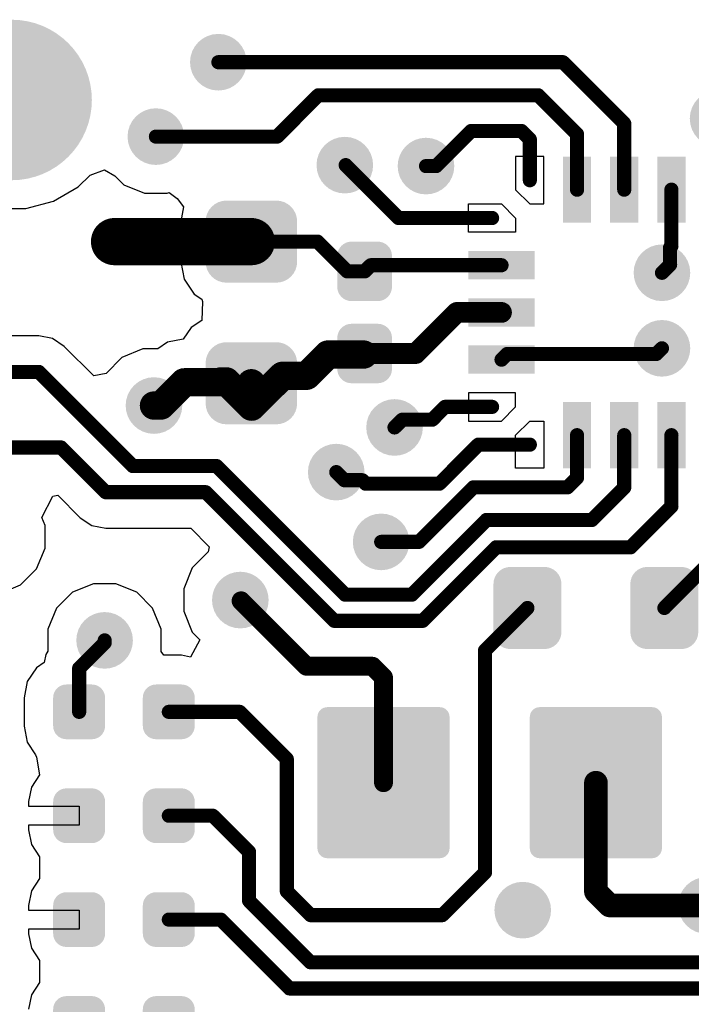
# Model space of a CAD drawing. Header units: inches. Extents: x 0.3 to 40.7, y 0.3 to 25.1.
# Tile 6 of 7: x 24.4 to 31.5, y 14.5 to 25. Entities that reach past the tile are written whole.
import ezdxf

# ---------------------------------------------------------------- set-up
doc = ezdxf.new("R2010")
doc.units = ezdxf.units.IN
for name, color, linetype in [('Pad Holes', 156, 'Continuous'), ('TOP', 1, 'Continuous'), ('Via Holes', 16, 'Continuous')]:
    doc.layers.add(name, color=color, linetype=linetype)

# ---------------------------------------------------------------- blocks, each defined once
blk = doc.blocks.new('CAP_0603_3453')
at = {"layer": 'TOP'}
h = blk.add_hatch(color=1, dxfattribs=at)
edge = h.paths.add_edge_path()
edge.add_arc((-0.537, -0.263), 0.222, 270, 360)
edge.add_line((-0.315, -0.263), (-0.315, 0.263))
edge.add_arc((-0.537, 0.263), 0.222, 0, 90)
edge.add_line((-0.537, 0.485), (-0.963, 0.485))
edge.add_arc((-0.963, 0.263), 0.222, 90, 180)
edge.add_line((-1.185, 0.263), (-1.185, -0.263))
edge.add_arc((-0.963, -0.263), 0.222, 180, 270)
edge.add_line((-0.963, -0.485), (-0.537, -0.485))
h = blk.add_hatch(color=1, dxfattribs=at)
edge = h.paths.add_edge_path()
edge.add_arc((0.537, 0.263), 0.222, 90, 180)
edge.add_line((0.315, 0.263), (0.315, -0.263))
edge.add_arc((0.537, -0.263), 0.222, 180, 270)
edge.add_line((0.537, -0.485), (0.963, -0.485))
edge.add_arc((0.963, -0.263), 0.222, 270, 360)
edge.add_line((1.185, -0.263), (1.185, 0.263))
edge.add_arc((0.963, 0.263), 0.222, 0, 90)
edge.add_line((0.963, 0.485), (0.537, 0.485))
blk = doc.blocks.new('CAP_0402_3454')
at = {"layer": 'TOP'}
h = blk.add_hatch(color=1, dxfattribs=at)
edge = h.paths.add_edge_path()
edge.add_arc((-0.271, -0.139), 0.151, 270, 360)
edge.add_line((-0.12, -0.139), (-0.12, 0.139))
edge.add_arc((-0.271, 0.139), 0.151, 0, 90)
edge.add_line((-0.271, 0.29), (-0.599, 0.29))
edge.add_arc((-0.599, 0.139), 0.151, 90, 180)
edge.add_line((-0.75, 0.139), (-0.75, -0.139))
edge.add_arc((-0.599, -0.139), 0.151, 180, 270)
edge.add_line((-0.599, -0.29), (-0.271, -0.29))
h = blk.add_hatch(color=1, dxfattribs=at)
edge = h.paths.add_edge_path()
edge.add_arc((0.271, 0.139), 0.151, 90, 180)
edge.add_line((0.12, 0.139), (0.12, -0.139))
edge.add_arc((0.271, -0.139), 0.151, 180, 270)
edge.add_line((0.271, -0.29), (0.599, -0.29))
edge.add_arc((0.599, -0.139), 0.151, 270, 360)
edge.add_line((0.75, -0.139), (0.75, 0.139))
edge.add_arc((0.599, 0.139), 0.151, 0, 90)
edge.add_line((0.599, 0.29), (0.271, 0.29))
blk = doc.blocks.new('RES_0402_3455')
at = {"layer": 'TOP'}
h = blk.add_hatch(color=1, dxfattribs=at)
edge = h.paths.add_edge_path()
edge.add_arc((-0.34, -0.15), 0.14, 270, 360)
edge.add_line((-0.2, -0.15), (-0.2, 0.15))
edge.add_arc((-0.34, 0.15), 0.14, 0, 90)
edge.add_line((-0.34, 0.29), (-0.61, 0.29))
edge.add_arc((-0.61, 0.15), 0.14, 90, 180)
edge.add_line((-0.75, 0.15), (-0.75, -0.15))
edge.add_arc((-0.61, -0.15), 0.14, 180, 270)
edge.add_line((-0.61, -0.29), (-0.34, -0.29))
h = blk.add_hatch(color=1, dxfattribs=at)
edge = h.paths.add_edge_path()
edge.add_arc((0.34, 0.15), 0.14, 90, 180)
edge.add_line((0.2, 0.15), (0.2, -0.15))
edge.add_arc((0.34, -0.15), 0.14, 180, 270)
edge.add_line((0.34, -0.29), (0.61, -0.29))
edge.add_arc((0.61, -0.15), 0.14, 270, 360)
edge.add_line((0.75, -0.15), (0.75, 0.15))
edge.add_arc((0.61, 0.15), 0.14, 0, 90)
edge.add_line((0.61, 0.29), (0.34, 0.29))
blk = doc.blocks.new('RES_0402_3457')
at = {"layer": 'TOP'}
h = blk.add_hatch(color=1, dxfattribs=at)
edge = h.paths.add_edge_path()
edge.add_arc((-0.34, -0.15), 0.14, 270, 360)
edge.add_line((-0.2, -0.15), (-0.2, 0.15))
edge.add_arc((-0.34, 0.15), 0.14, 0, 90)
edge.add_line((-0.34, 0.29), (-0.61, 0.29))
edge.add_arc((-0.61, 0.15), 0.14, 90, 180)
edge.add_line((-0.75, 0.15), (-0.75, -0.15))
edge.add_arc((-0.61, -0.15), 0.14, 180, 270)
edge.add_line((-0.61, -0.29), (-0.34, -0.29))
h = blk.add_hatch(color=1, dxfattribs=at)
edge = h.paths.add_edge_path()
edge.add_arc((0.34, 0.15), 0.14, 90, 180)
edge.add_line((0.2, 0.15), (0.2, -0.15))
edge.add_arc((0.34, -0.15), 0.14, 180, 270)
edge.add_line((0.34, -0.29), (0.61, -0.29))
edge.add_arc((0.61, -0.15), 0.14, 270, 360)
edge.add_line((0.75, -0.15), (0.75, 0.15))
edge.add_arc((0.61, 0.15), 0.14, 0, 90)
edge.add_line((0.61, 0.29), (0.34, 0.29))
blk = doc.blocks.new('RES_0402_3459')
at = {"layer": 'TOP'}
h = blk.add_hatch(color=1, dxfattribs=at)
edge = h.paths.add_edge_path()
edge.add_arc((-0.34, -0.15), 0.14, 270, 360)
edge.add_line((-0.2, -0.15), (-0.2, 0.15))
edge.add_arc((-0.34, 0.15), 0.14, 0, 90)
edge.add_line((-0.34, 0.29), (-0.61, 0.29))
edge.add_arc((-0.61, 0.15), 0.14, 90, 180)
edge.add_line((-0.75, 0.15), (-0.75, -0.15))
edge.add_arc((-0.61, -0.15), 0.14, 180, 270)
edge.add_line((-0.61, -0.29), (-0.34, -0.29))
h = blk.add_hatch(color=1, dxfattribs=at)
edge = h.paths.add_edge_path()
edge.add_arc((0.34, 0.15), 0.14, 90, 180)
edge.add_line((0.2, 0.15), (0.2, -0.15))
edge.add_arc((0.34, -0.15), 0.14, 180, 270)
edge.add_line((0.34, -0.29), (0.61, -0.29))
edge.add_arc((0.61, -0.15), 0.14, 270, 360)
edge.add_line((0.75, -0.15), (0.75, 0.15))
edge.add_arc((0.61, 0.15), 0.14, 0, 90)
edge.add_line((0.61, 0.29), (0.34, 0.29))
blk = doc.blocks.new('UFQFPN20_3461')
at = {"layer": 'TOP'}
for points in [[(-0.65, 1.65), (-0.35, 1.65), (-0.35, 0.95), (-0.65, 0.95)], [(-0.15, 1.65), (0.15, 1.65), (0.15, 0.95), (-0.15, 0.95)], [(0.35, 1.65), (0.65, 1.65), (0.65, 0.95), (0.35, 0.95)], [(-1.65, 0.35), (-1.65, 0.65), (-0.95, 0.65), (-0.95, 0.35)], [(0.95, 0.35), (0.95, 0.65), (1.65, 0.65), (1.65, 0.35)], [(-1.65, -0.15), (-1.65, 0.15), (-0.95, 0.15), (-0.95, -0.15)], [(0.95, -0.15), (0.95, 0.15), (1.65, 0.15), (1.65, -0.15)], [(-1.65, -0.65), (-1.65, -0.35), (-0.95, -0.35), (-0.95, -0.65)], [(0.95, -0.65), (0.95, -0.35), (1.65, -0.35), (1.65, -0.65)], [(-0.65, -0.95), (-0.35, -0.95), (-0.35, -1.65), (-0.65, -1.65)], [(-0.15, -0.95), (0.15, -0.95), (0.15, -1.65), (-0.15, -1.65)], [(0.35, -0.95), (0.65, -0.95), (0.65, -1.65), (0.35, -1.65)]]:
    blk.add_hatch(color=1, dxfattribs=at).paths.add_polyline_path(points)
for p, q in [((-1.15, 1.65), (-1.15, 1.3)), ((-0.85, 1.65), (-1.15, 1.65)), ((-0.85, 1.15), (-0.85, 1.65)), ((0.85, 1.15), (0.85, 1.65)), ((0.85, 1.65), (1.15, 1.65)), ((1.15, 1.65), (1.15, 1.3)), ((-1.15, 1.3), (-1, 1.15)), ((1.15, 1.3), (1, 1.15)), ((-1.65, 0.85), (-1.65, 1.15)), ((-1.65, 1.15), (-1.3, 1.15)), ((-1.3, 1.15), (-1.15, 1)), ((-1, 1.15), (-0.85, 1.15)), ((1, 1.15), (0.85, 1.15)), ((1.15, 1), (1.3, 1.15)), ((1.3, 1.15), (1.65, 1.15)), ((1.65, 1.15), (1.65, 0.85)), ((-1.15, 1), (-1.15, 0.85)), ((1.15, 0.85), (1.15, 1)), ((-1.15, 0.85), (-1.65, 0.85)), ((1.65, 0.85), (1.15, 0.85)), ((-1.15, -0.85), (-1.65, -0.85)), ((-1.65, -0.85), (-1.65, -1.15)), ((-1.15, -1), (-1.15, -0.85)), ((1.15, -0.85), (1.65, -0.85)), ((1.15, -1), (1.15, -0.85)), ((1.65, -0.85), (1.65, -1.15)), ((-1.3, -1.15), (-1.15, -1)), ((1.3, -1.15), (1.15, -1)), ((-1.65, -1.15), (-1.3, -1.15)), ((-1.15, -1.3), (-1, -1.15)), ((-1, -1.15), (-0.85, -1.15)), ((-0.85, -1.15), (-0.85, -1.65)), ((0.85, -1.65), (0.85, -1.15)), ((0.85, -1.15), (1, -1.15)), ((1, -1.15), (1.15, -1.3)), ((1.65, -1.15), (1.3, -1.15)), ((-1.15, -1.65), (-1.15, -1.3)), ((1.15, -1.3), (1.15, -1.65)), ((-0.85, -1.65), (-1.15, -1.65)), ((1.15, -1.65), (0.85, -1.65))]:
    blk.add_line(p, q, dxfattribs=at)
blk = doc.blocks.new('LEDC1608X80N_AK_3469')
at = {"layer": 'TOP'}
h = blk.add_hatch(color=1, dxfattribs=at)
edge = h.paths.add_edge_path()
edge.add_arc((-0.545, -0.255), 0.18, 270, 360)
edge.add_line((-0.365, -0.255), (-0.365, 0.255))
edge.add_arc((-0.545, 0.255), 0.18, 0, 90)
edge.add_line((-0.545, 0.435), (-0.905, 0.435))
edge.add_arc((-0.905, 0.255), 0.18, 90, 180)
edge.add_line((-1.085, 0.255), (-1.085, -0.255))
edge.add_arc((-0.905, -0.255), 0.18, 180, 270)
edge.add_line((-0.905, -0.435), (-0.545, -0.435))
h = blk.add_hatch(color=1, dxfattribs=at)
edge = h.paths.add_edge_path()
edge.add_arc((0.545, 0.255), 0.18, 90, 180)
edge.add_line((0.365, 0.255), (0.365, -0.255))
edge.add_arc((0.545, -0.255), 0.18, 180, 270)
edge.add_line((0.545, -0.435), (0.905, -0.435))
edge.add_arc((0.905, -0.255), 0.18, 270, 360)
edge.add_line((1.085, -0.255), (1.085, 0.255))
edge.add_arc((0.905, 0.255), 0.18, 0, 90)
edge.add_line((0.905, 0.435), (0.545, 0.435))
blk = doc.blocks.new('TS42_3470')
at = {"layer": 'TOP'}
h = blk.add_hatch(color=1, dxfattribs=at)
edge = h.paths.add_edge_path()
edge.add_arc((-3.505, 1.655), 0.105, 270, 360)
edge.add_line((-3.4, 1.655), (-3.4, 2.845))
edge.add_arc((-3.505, 2.845), 0.105, 0, 90)
edge.add_line((-3.505, 2.95), (-4.895, 2.95))
edge.add_arc((-4.895, 2.845), 0.105, 90, 180)
edge.add_line((-5, 2.845), (-5, 1.655))
edge.add_arc((-4.895, 1.655), 0.105, 180, 270)
edge.add_line((-4.895, 1.55), (-3.505, 1.55))
h = blk.add_hatch(color=1, dxfattribs=at)
edge = h.paths.add_edge_path()
edge.add_arc((4.895, 1.655), 0.105, 270, 360)
edge.add_line((5, 1.655), (5, 2.845))
edge.add_arc((4.895, 2.845), 0.105, 0, 90)
edge.add_line((4.895, 2.95), (3.505, 2.95))
edge.add_arc((3.505, 2.845), 0.105, 90, 180)
edge.add_line((3.4, 2.845), (3.4, 1.655))
edge.add_arc((3.505, 1.655), 0.105, 180, 270)
edge.add_line((3.505, 1.55), (4.895, 1.55))
h = blk.add_hatch(color=1, dxfattribs=at)
edge = h.paths.add_edge_path()
edge.add_arc((4.895, -0.595), 0.105, 270, 360)
edge.add_line((5, -0.595), (5, 0.595))
edge.add_arc((4.895, 0.595), 0.105, 0, 90)
edge.add_line((4.895, 0.7), (3.505, 0.7))
edge.add_arc((3.505, 0.595), 0.105, 90, 180)
edge.add_line((3.4, 0.595), (3.4, -0.595))
edge.add_arc((3.505, -0.595), 0.105, 180, 270)
edge.add_line((3.505, -0.7), (4.895, -0.7))
h = blk.add_hatch(color=1, dxfattribs=at)
edge = h.paths.add_edge_path()
edge.add_arc((-3.505, -2.845), 0.105, 270, 360)
edge.add_line((-3.4, -2.845), (-3.4, -1.655))
edge.add_arc((-3.505, -1.655), 0.105, 0, 90)
edge.add_line((-3.505, -1.55), (-4.895, -1.55))
edge.add_arc((-4.895, -1.655), 0.105, 90, 180)
edge.add_line((-5, -1.655), (-5, -2.845))
edge.add_arc((-4.895, -2.845), 0.105, 180, 270)
edge.add_line((-4.895, -2.95), (-3.505, -2.95))
h = blk.add_hatch(color=1, dxfattribs=at)
edge = h.paths.add_edge_path()
edge.add_arc((4.895, -2.845), 0.105, 270, 360)
edge.add_line((5, -2.845), (5, -1.655))
edge.add_arc((4.895, -1.655), 0.105, 0, 90)
edge.add_line((4.895, -1.55), (3.505, -1.55))
edge.add_arc((3.505, -1.655), 0.105, 90, 180)
edge.add_line((3.4, -1.655), (3.4, -2.845))
edge.add_arc((3.505, -2.845), 0.105, 180, 270)
edge.add_line((3.505, -2.95), (4.895, -2.95))
blk = doc.blocks.new('PIN_HEADER_2_54___VERT__1_4POS_F_________1_3471')
at = {"layer": 'Pad Holes'}
h = blk.add_hatch(color=7, dxfattribs=at)
edge = h.paths.add_edge_path()
edge.add_arc((-3.81, 0), 0.5, 0, 360)
h = blk.add_hatch(color=7, dxfattribs=at)
edge = h.paths.add_edge_path()
edge.add_arc((-1.27, 0), 0.5, 0, 360)
h = blk.add_hatch(color=7, dxfattribs=at)
edge = h.paths.add_edge_path()
edge.add_arc((1.27, 0), 0.5, 0, 360)
h = blk.add_hatch(color=7, dxfattribs=at)
edge = h.paths.add_edge_path()
edge.add_arc((3.81, 0), 0.5, 0, 360)
at = {"layer": 'TOP'}
h = blk.add_hatch(color=1, dxfattribs=at)
edge = h.paths.add_edge_path()
edge.add_arc((-3.81, 0), 0.85, 0, 360)
h = blk.add_hatch(color=1, dxfattribs=at)
edge = h.paths.add_edge_path()
edge.add_arc((-1.27, 0), 0.85, 0, 360)
h = blk.add_hatch(color=1, dxfattribs=at)
edge = h.paths.add_edge_path()
edge.add_arc((1.27, 0), 0.85, 0, 360)
h = blk.add_hatch(color=1, dxfattribs=at)
edge = h.paths.add_edge_path()
edge.add_arc((3.81, 0), 0.85, 0, 360)
blk = doc.blocks.new('RES_0402_3479')
at = {"layer": 'TOP'}
h = blk.add_hatch(color=1, dxfattribs=at)
edge = h.paths.add_edge_path()
edge.add_arc((-0.34, -0.15), 0.14, 270, 360)
edge.add_line((-0.2, -0.15), (-0.2, 0.15))
edge.add_arc((-0.34, 0.15), 0.14, 0, 90)
edge.add_line((-0.34, 0.29), (-0.61, 0.29))
edge.add_arc((-0.61, 0.15), 0.14, 90, 180)
edge.add_line((-0.75, 0.15), (-0.75, -0.15))
edge.add_arc((-0.61, -0.15), 0.14, 180, 270)
edge.add_line((-0.61, -0.29), (-0.34, -0.29))
h = blk.add_hatch(color=1, dxfattribs=at)
edge = h.paths.add_edge_path()
edge.add_arc((0.34, 0.15), 0.14, 90, 180)
edge.add_line((0.2, 0.15), (0.2, -0.15))
edge.add_arc((0.34, -0.15), 0.14, 180, 270)
edge.add_line((0.34, -0.29), (0.61, -0.29))
edge.add_arc((0.61, -0.15), 0.14, 270, 360)
edge.add_line((0.75, -0.15), (0.75, 0.15))
edge.add_arc((0.61, 0.15), 0.14, 0, 90)
edge.add_line((0.61, 0.29), (0.34, 0.29))

msp = doc.modelspace()

# ---------------------------------------------------------------- hatches: boundary and pattern name
at = {"layer": 'TOP'}
h = msp.add_hatch(color=1, dxfattribs=at)
edge = h.paths.add_edge_path()
edge.add_arc((26.5, 24.51), 0.3, 0, 360)
h = msp.add_hatch(color=1, dxfattribs=at)
edge = h.paths.add_edge_path()
edge.add_arc((31.795, 23.913), 0.3, 0, 360)
h = msp.add_hatch(color=1, dxfattribs=at)
edge = h.paths.add_edge_path()
edge.add_arc((25.838, 23.722), 0.3, 0, 360)
h = msp.add_hatch(color=1, dxfattribs=at)
edge = h.paths.add_edge_path()
edge.add_arc((27.84, 23.42), 0.3, 0, 360)
h = msp.add_hatch(color=1, dxfattribs=at)
edge = h.paths.add_edge_path()
edge.add_arc((28.7, 23.41), 0.3, 0, 360)
h = msp.add_hatch(color=1, dxfattribs=at)
edge = h.paths.add_edge_path()
edge.add_arc((31.2, 22.28), 0.3, 0, 360)
h = msp.add_hatch(color=1, dxfattribs=at)
edge = h.paths.add_edge_path()
edge.add_arc((31.2, 21.48), 0.3, 0, 360)
h = msp.add_hatch(color=1, dxfattribs=at)
edge = h.paths.add_edge_path()
edge.add_arc((25.818, 20.874), 0.3, 0, 360)
h = msp.add_hatch(color=1, dxfattribs=at)
edge = h.paths.add_edge_path()
edge.add_arc((28.367, 20.642), 0.3, 0, 360)
h = msp.add_hatch(color=1, dxfattribs=at)
edge = h.paths.add_edge_path()
edge.add_arc((27.749, 20.169), 0.3, 0, 360)
h = msp.add_hatch(color=1, dxfattribs=at)
edge = h.paths.add_edge_path()
edge.add_arc((28.225, 19.43), 0.3, 0, 360)
h = msp.add_hatch(color=1, dxfattribs=at)
edge = h.paths.add_edge_path()
edge.add_arc((26.733, 18.814), 0.3, 0, 360)
h = msp.add_hatch(color=1, dxfattribs=at)
edge = h.paths.add_edge_path()
edge.add_arc((25.295, 18.387), 0.3, 0, 360)
h = msp.add_hatch(color=1, dxfattribs=at)
edge = h.paths.add_edge_path()
edge.add_arc((31.672, 15.58), 0.3, 0, 360)
h = msp.add_hatch(color=1, dxfattribs=at)
edge = h.paths.add_edge_path()
edge.add_arc((29.725, 15.53), 0.3, 0, 360)
at = {"layer": 'Via Holes'}
h = msp.add_hatch(color=7, dxfattribs=at)
edge = h.paths.add_edge_path()
edge.add_arc((26.5, 24.51), 0.15, 0, 360)
h = msp.add_hatch(color=7, dxfattribs=at)
edge = h.paths.add_edge_path()
edge.add_arc((25.838, 23.722), 0.15, 0, 360)
h = msp.add_hatch(color=7, dxfattribs=at)
edge = h.paths.add_edge_path()
edge.add_arc((27.84, 23.42), 0.15, 0, 360)
h = msp.add_hatch(color=7, dxfattribs=at)
edge = h.paths.add_edge_path()
edge.add_arc((28.7, 23.41), 0.15, 0, 360)
h = msp.add_hatch(color=7, dxfattribs=at)
edge = h.paths.add_edge_path()
edge.add_arc((31.2, 22.28), 0.15, 0, 360)
h = msp.add_hatch(color=7, dxfattribs=at)
edge = h.paths.add_edge_path()
edge.add_arc((31.2, 21.48), 0.15, 0, 360)
h = msp.add_hatch(color=7, dxfattribs=at)
edge = h.paths.add_edge_path()
edge.add_arc((25.818, 20.874), 0.15, 0, 360)
h = msp.add_hatch(color=7, dxfattribs=at)
edge = h.paths.add_edge_path()
edge.add_arc((28.367, 20.642), 0.15, 0, 360)
h = msp.add_hatch(color=7, dxfattribs=at)
edge = h.paths.add_edge_path()
edge.add_arc((27.749, 20.169), 0.15, 0, 360)
h = msp.add_hatch(color=7, dxfattribs=at)
edge = h.paths.add_edge_path()
edge.add_arc((28.225, 19.43), 0.15, 0, 360)
h = msp.add_hatch(color=7, dxfattribs=at)
edge = h.paths.add_edge_path()
edge.add_arc((26.733, 18.814), 0.15, 0, 360)
h = msp.add_hatch(color=7, dxfattribs=at)
edge = h.paths.add_edge_path()
edge.add_arc((25.295, 18.387), 0.15, 0, 360)
h = msp.add_hatch(color=7, dxfattribs=at)
edge = h.paths.add_edge_path()
edge.add_arc((29.725, 15.53), 0.15, 0, 360)

# ---------------------------------------------------------------- linework, layer by layer
at = {"layer": 'TOP'}
for p, q in [((25.141, 23.315), (25.293, 23.369)), ((25.293, 23.369), (25.405, 23.306)), ((25.016, 23.19), (25.141, 23.315)), ((25.405, 23.306), (25.498, 23.213)), ((24.754, 23.038), (25.016, 23.19)), ((25.498, 23.213), (25.719, 23.122)), ((25.719, 23.122), (25.957, 23.122)), ((25.957, 23.122), (25.98, 23.131)), ((25.98, 23.131), (26.063, 23.067)), ((26.063, 23.067), (26.132, 22.978)), ((24.159, 22.96), (24.461, 22.96)), ((24.461, 22.96), (24.754, 23.038)), ((26.132, 22.978), (26.102, 22.823)), ((26.102, 22.823), (26.102, 22.71)), ((26.102, 22.71), (26.85, 22.71)), ((26.85, 22.71), (26.85, 22.51)), ((26.85, 22.51), (26.102, 22.51)), ((26.102, 22.51), (26.102, 22.397)), ((26.102, 22.397), (26.139, 22.211)), ((26.139, 22.211), (26.244, 22.054)), ((26.244, 22.054), (26.326, 21.999)), ((26.333, 21.975), (26.325, 21.775)), ((26.326, 21.999), (26.333, 21.975)), ((26.211, 21.699), (26.129, 21.577)), ((26.325, 21.775), (26.211, 21.699)), ((24.597, 21.612), (23.491, 21.612)), ((24.744, 21.583), (24.597, 21.612)), ((24.868, 21.5), (24.744, 21.583)), ((25.18, 21.188), (24.868, 21.5)), ((25.962, 21.544), (25.858, 21.474)), ((26.129, 21.577), (25.962, 21.544)), ((25.479, 21.383), (25.31, 21.214)), ((25.699, 21.474), (25.479, 21.383)), ((25.858, 21.474), (25.699, 21.474)), ((25.31, 21.214), (25.18, 21.188)), ((24.746, 19.914), (24.799, 19.924)), ((24.799, 19.924), (25.037, 19.686)), ((24.631, 19.687), (24.746, 19.914)), ((24.666, 19.603), (24.631, 19.687)), ((25.037, 19.686), (25.161, 19.603)), ((24.666, 19.365), (24.666, 19.603)), ((25.161, 19.603), (25.307, 19.574)), ((25.307, 19.574), (26.208, 19.574)), ((26.208, 19.574), (26.404, 19.378)), ((24.574, 19.144), (24.666, 19.365)), ((26.393, 19.323), (26.224, 19.154)), ((26.404, 19.378), (26.393, 19.323)), ((24.405, 18.975), (24.574, 19.144)), ((26.224, 19.154), (26.133, 18.933)), ((25.176, 18.987), (24.955, 18.896)), ((25.415, 18.987), (25.176, 18.987)), ((25.635, 18.896), (25.415, 18.987)), ((24.185, 18.884), (24.405, 18.975)), ((24.955, 18.896), (24.787, 18.727)), ((25.804, 18.727), (25.635, 18.896)), ((26.133, 18.933), (26.133, 18.695)), ((24.787, 18.727), (24.695, 18.506)), ((25.895, 18.506), (25.804, 18.727)), ((26.133, 18.695), (26.224, 18.474)), ((24.695, 18.506), (24.695, 18.273)), ((25.895, 18.268), (25.895, 18.506)), ((26.224, 18.474), (26.304, 18.394)), ((26.304, 18.394), (26.206, 18.21)), ((24.695, 18.273), (24.672, 18.238)), ((25.921, 18.229), (25.895, 18.268)), ((24.655, 18.152), (24.573, 18.097)), ((24.672, 18.238), (24.655, 18.152)), ((26.11, 18.229), (25.921, 18.229)), ((26.206, 18.21), (26.11, 18.229)), ((24.573, 18.097), (24.476, 17.952)), ((24.476, 17.952), (24.441, 17.78)), ((24.441, 17.78), (24.441, 17.48)), ((24.441, 17.48), (24.476, 17.308)), ((24.476, 17.308), (24.564, 17.176)), ((24.564, 17.176), (24.575, 17.149)), ((24.575, 17.149), (24.606, 16.964)), ((24.606, 16.964), (24.519, 16.834)), ((24.519, 16.834), (24.488, 16.68)), ((24.488, 16.68), (24.488, 16.63)), ((24.488, 16.63), (25.025, 16.63)), ((25.025, 16.63), (25.025, 16.43)), ((25.025, 16.43), (24.488, 16.43)), ((24.488, 16.43), (24.488, 16.38)), ((24.488, 16.38), (24.519, 16.226)), ((24.519, 16.226), (24.606, 16.096)), ((24.606, 16.096), (24.606, 15.864)), ((24.606, 15.864), (24.519, 15.734)), ((24.519, 15.734), (24.488, 15.58)), ((24.488, 15.58), (24.488, 15.53)), ((24.488, 15.53), (25.025, 15.53)), ((25.025, 15.53), (25.025, 15.33)), ((25.025, 15.33), (24.488, 15.33)), ((24.488, 15.33), (24.488, 15.28)), ((24.488, 15.28), (24.519, 15.126)), ((24.519, 15.126), (24.606, 14.996)), ((24.606, 14.996), (24.606, 14.764)), ((24.606, 14.764), (24.519, 14.634)), ((24.519, 14.634), (24.488, 14.48))]:
    msp.add_line(p, q, dxfattribs=at)
for points, const_width in [([(26.5, 24.51), (30.151, 24.51)], 0.15), ([(30.151, 24.51), (30.8, 23.861)], 0.15), ([(27.122, 23.722), (27.56, 24.16)], 0.15), ([(27.56, 24.16), (29.888, 24.16)], 0.15), ([(29.888, 24.16), (30.3, 23.748)], 0.15), ([(30.8, 23.16), (30.8, 23.861)], 0.15), ([(25.838, 23.722), (27.122, 23.722)], 0.15), ([(28.808, 23.41), (29.178, 23.781)], 0.15), ([(29.178, 23.781), (29.712, 23.781)], 0.15), ([(29.712, 23.781), (29.8, 23.693)], 0.15), ([(30.3, 23.16), (30.3, 23.748)], 0.15), ([(29.8, 23.26), (29.8, 23.693)], 0.15), ([(27.85, 23.42), (28.41, 22.86)], 0.15), ([(28.7, 23.41), (28.808, 23.41)], 0.15), ([(31.3, 22.562), (31.3, 23.16)], 0.15), ([(25.4, 22.61), (26.85, 22.61)], 0.5), ([(28.41, 22.86), (29.4, 22.86)], 0.15), ([(26.85, 22.61), (27.55, 22.61)], 0.15), ([(27.55, 22.61), (27.865, 22.295)], 0.15), ([(31.286, 22.548), (31.3, 22.562)], 0.15), ([(31.286, 22.366), (31.286, 22.548)], 0.15), ([(28.05, 22.295), (28.115, 22.36)], 0.15), ([(28.115, 22.36), (29.5, 22.36)], 0.15), ([(31.2, 22.28), (31.286, 22.366)], 0.15), ([(27.865, 22.295), (28.05, 22.295)], 0.15), ([(28.592, 21.425), (29.027, 21.86)], 0.22), ([(29.027, 21.86), (29.5, 21.86)], 0.22), ([(27.435, 21.189), (27.66, 21.414)], 0.3), ([(27.66, 21.414), (28.039, 21.414)], 0.3), ([(28.05, 21.425), (28.592, 21.425)], 0.22), ([(29.5, 21.36), (29.56, 21.42)], 0.15), ([(29.56, 21.42), (31.14, 21.42)], 0.15), ([(31.14, 21.42), (31.2, 21.48)], 0.15), ([(23.025, 21.23), (24.597, 21.23)], 0.15), ([(24.597, 21.23), (25.594, 20.233)], 0.15), ([(26.521, 21.12), (26.531, 21.13)], 0.3), ([(26.531, 21.13), (26.584, 21.13)], 0.3), ([(26.584, 21.13), (26.852, 20.862)], 0.3), ([(26.852, 20.862), (27.128, 21.137)], 0.3), ([(27.128, 21.137), (27.18, 21.189)], 0.3), ([(27.18, 21.189), (27.435, 21.189)], 0.3), ([(25.892, 20.874), (26.138, 21.12)], 0.3), ([(26.138, 21.12), (26.521, 21.12)], 0.3), ([(26.85, 21.11), (26.852, 21.108)], 0.3), ([(26.852, 20.862), (26.852, 21.108)], 0.3), ([(25.818, 20.874), (25.892, 20.874)], 0.3), ([(28.767, 20.724), (28.902, 20.86)], 0.15), ([(28.902, 20.86), (29.4, 20.86)], 0.15), ([(28.367, 20.642), (28.449, 20.724)], 0.15), ([(28.449, 20.724), (28.767, 20.724)], 0.15), ([(30.3, 20.11), (30.3, 20.56)], 0.15), ([(30.8, 20.005), (30.8, 20.56)], 0.15), ([(31.3, 19.805), (31.3, 20.56)], 0.15), ([(23.025, 20.43), (24.833, 20.43)], 0.15), ([(24.833, 20.43), (25.307, 19.956)], 0.15), ([(28.841, 20.046), (29.255, 20.46)], 0.15), ([(29.255, 20.46), (29.8, 20.46)], 0.15), ([(25.594, 20.233), (26.481, 20.233)], 0.15), ([(26.481, 20.233), (27.843, 18.871)], 0.15), ([(27.749, 20.169), (27.835, 20.083)], 0.15), ([(27.835, 20.083), (28.025, 20.083)], 0.15), ([(28.025, 20.083), (28.062, 20.046)], 0.15), ([(30.198, 20.008), (30.3, 20.11)], 0.15), ([(25.307, 19.956), (26.367, 19.956)], 0.15), ([(26.367, 19.956), (27.728, 18.594)], 0.15), ([(28.062, 20.046), (28.841, 20.046)], 0.15), ([(28.625, 19.43), (29.203, 20.008)], 0.15), ([(29.203, 20.008), (30.198, 20.008)], 0.15), ([(30.457, 19.662), (30.8, 20.005)], 0.15), ([(30.868, 19.373), (31.3, 19.805)], 0.15), ([(28.936, 19.258), (29.34, 19.662)], 0.15), ([(29.34, 19.662), (30.457, 19.662)], 0.15), ([(28.225, 19.43), (28.625, 19.43)], 0.15), ([(29.213, 19.143), (29.443, 19.373)], 0.15), ([(29.443, 19.373), (30.868, 19.373)], 0.15), ([(28.551, 18.871), (28.936, 19.257)], 0.15), ([(28.936, 19.257), (28.936, 19.258)], 0.15), ([(31.225, 18.73), (31.8, 19.305)], 0.15), ([(28.665, 18.594), (29.213, 19.142)], 0.15), ([(29.213, 19.142), (29.213, 19.143)], 0.15), ([(26.741, 18.806), (27.434, 18.113)], 0.2), ([(27.843, 18.871), (28.551, 18.871)], 0.15), ([(29.325, 18.28), (29.775, 18.73)], 0.15), ([(27.728, 18.594), (28.665, 18.594)], 0.15), ([(25.295, 18.362), (25.295, 18.387)], 0.15), ([(25.025, 18.092), (25.295, 18.362)], 0.15), ([(29.325, 15.93), (29.325, 18.28)], 0.15), ([(25.025, 17.63), (25.025, 18.092)], 0.15), ([(27.434, 18.113), (28.133, 18.113)], 0.2), ([(28.133, 18.113), (28.25, 17.995)], 0.2), ([(28.25, 16.88), (28.25, 17.995)], 0.2), ([(25.975, 17.63), (26.725, 17.63)], 0.15), ([(26.725, 17.63), (27.225, 17.13)], 0.15), ([(27.225, 15.73), (27.225, 17.13)], 0.15), ([(30.5, 15.726), (30.5, 16.88)], 0.25), ([(25.975, 16.53), (26.441, 16.53)], 0.15), ([(26.441, 16.53), (26.825, 16.146)], 0.15), ([(26.825, 15.63), (26.825, 16.146)], 0.15), ([(28.872, 15.477), (29.325, 15.93)], 0.15), ([(30.5, 15.726), (30.646, 15.58)], 0.25), ([(27.225, 15.73), (27.478, 15.477)], 0.15), ([(26.825, 15.63), (27.477, 14.978)], 0.15), ([(30.646, 15.58), (31.672, 15.58)], 0.25), ([(27.478, 15.477), (28.872, 15.477)], 0.15), ([(25.975, 15.43), (26.525, 15.43)], 0.15), ([(26.525, 15.43), (27.254, 14.701)], 0.15), ([(27.477, 14.978), (31.78, 14.978)], 0.15), ([(27.254, 14.701), (32.36, 14.701)], 0.15)]:
    msp.add_lwpolyline(points, dxfattribs=dict(at, const_width=const_width))
for points, const_width in [([(26.463, 24.51, 1), (26.538, 24.51, 1)], 0.075), ([(30.113, 24.51, 1), (30.188, 24.51, 1)], 0.075), ([(30.113, 24.51, 1), (30.188, 24.51, 1)], 0.075), ([(27.523, 24.16, 1), (27.598, 24.16, 1)], 0.075), ([(27.523, 24.16, 1), (27.598, 24.16, 1)], 0.075), ([(29.851, 24.16, 1), (29.926, 24.16, 1)], 0.075), ([(29.851, 24.16, 1), (29.926, 24.16, 1)], 0.075), ([(30.763, 23.861, 1), (30.838, 23.861, 1)], 0.075), ([(30.763, 23.861, 1), (30.838, 23.861, 1)], 0.075), ([(25.801, 23.722, 1), (25.876, 23.722, 1)], 0.075), ([(27.085, 23.722, 1), (27.16, 23.722, 1)], 0.075), ([(27.085, 23.722, 1), (27.16, 23.722, 1)], 0.075), ([(29.141, 23.781, 1), (29.216, 23.781, 1)], 0.075), ([(29.141, 23.781, 1), (29.216, 23.781, 1)], 0.075), ([(29.675, 23.781, 1), (29.75, 23.781, 1)], 0.075), ([(29.675, 23.781, 1), (29.75, 23.781, 1)], 0.075), ([(30.263, 23.748, 1), (30.338, 23.748, 1)], 0.075), ([(30.263, 23.748, 1), (30.338, 23.748, 1)], 0.075), ([(29.763, 23.693, 1), (29.838, 23.693, 1)], 0.075), ([(29.763, 23.693, 1), (29.838, 23.693, 1)], 0.075), ([(27.812, 23.42, 1), (27.887, 23.42, 1)], 0.075), ([(28.663, 23.41, 1), (28.738, 23.41, 1)], 0.075), ([(28.77, 23.41, 1), (28.845, 23.41, 1)], 0.075), ([(28.77, 23.41, 1), (28.845, 23.41, 1)], 0.075), ([(29.763, 23.26, 1), (29.838, 23.26, 1)], 0.075), ([(30.263, 23.16, 1), (30.338, 23.16, 1)], 0.075), ([(30.763, 23.16, 1), (30.838, 23.16, 1)], 0.075), ([(31.263, 23.16, 1), (31.338, 23.16, 1)], 0.075), ([(25.275, 22.61, 1), (25.525, 22.61, 1)], 0.25), ([(26.725, 22.61, 1), (26.975, 22.61, 1)], 0.25), ([(28.372, 22.86, 1), (28.447, 22.86, 1)], 0.075), ([(28.372, 22.86, 1), (28.447, 22.86, 1)], 0.075), ([(29.363, 22.86, 1), (29.438, 22.86, 1)], 0.075), ([(26.813, 22.61, 1), (26.888, 22.61, 1)], 0.075), ([(27.513, 22.61, 1), (27.588, 22.61, 1)], 0.075), ([(27.513, 22.61, 1), (27.588, 22.61, 1)], 0.075), ([(31.263, 22.562, 1), (31.338, 22.562, 1)], 0.075), ([(31.263, 22.562, 1), (31.338, 22.562, 1)], 0.075), ([(31.249, 22.548, 1), (31.324, 22.548, 1)], 0.075), ([(31.249, 22.548, 1), (31.324, 22.548, 1)], 0.075), ([(28.078, 22.36, 1), (28.153, 22.36, 1)], 0.075), ([(28.078, 22.36, 1), (28.153, 22.36, 1)], 0.075), ([(29.463, 22.36, 1), (29.538, 22.36, 1)], 0.075), ([(31.249, 22.366, 1), (31.324, 22.366, 1)], 0.075), ([(31.249, 22.366, 1), (31.324, 22.366, 1)], 0.075), ([(27.828, 22.295, 1), (27.903, 22.295, 1)], 0.075), ([(27.828, 22.295, 1), (27.903, 22.295, 1)], 0.075), ([(28.013, 22.295, 1), (28.088, 22.295, 1)], 0.075), ([(28.013, 22.295, 1), (28.088, 22.295, 1)], 0.075), ([(31.163, 22.28, 1), (31.238, 22.28, 1)], 0.075), ([(28.972, 21.86, 1), (29.082, 21.86, 1)], 0.11), ([(28.972, 21.86, 1), (29.082, 21.86, 1)], 0.11), ([(29.445, 21.86, 1), (29.555, 21.86, 1)], 0.11), ([(27.585, 21.414, 1), (27.735, 21.414, 1)], 0.15), ([(27.585, 21.414, 1), (27.735, 21.414, 1)], 0.15), ([(27.964, 21.414, 1), (28.114, 21.414, 1)], 0.15), ([(27.995, 21.425, 1), (28.105, 21.425, 1)], 0.11), ([(28.537, 21.425, 1), (28.647, 21.425, 1)], 0.11), ([(28.537, 21.425, 1), (28.647, 21.425, 1)], 0.11), ([(29.523, 21.42, 1), (29.598, 21.42, 1)], 0.075), ([(29.523, 21.42, 1), (29.598, 21.42, 1)], 0.075), ([(31.103, 21.42, 1), (31.178, 21.42, 1)], 0.075), ([(31.103, 21.42, 1), (31.178, 21.42, 1)], 0.075), ([(31.163, 21.48, 1), (31.238, 21.48, 1)], 0.075), ([(29.463, 21.36, 1), (29.538, 21.36, 1)], 0.075), ([(24.56, 21.23, 1), (24.635, 21.23, 1)], 0.075), ([(24.56, 21.23, 1), (24.635, 21.23, 1)], 0.075), ([(26.456, 21.13, 1), (26.606, 21.13, 1)], 0.15), ([(26.456, 21.13, 1), (26.606, 21.13, 1)], 0.15), ([(26.509, 21.13, 1), (26.659, 21.13, 1)], 0.15), ([(26.509, 21.13, 1), (26.659, 21.13, 1)], 0.15), ([(27.053, 21.137, 1), (27.203, 21.137, 1)], 0.15), ([(27.053, 21.137, 1), (27.203, 21.137, 1)], 0.15), ([(27.105, 21.189, 1), (27.255, 21.189, 1)], 0.15), ([(27.105, 21.189, 1), (27.255, 21.189, 1)], 0.15), ([(27.36, 21.189, 1), (27.51, 21.189, 1)], 0.15), ([(27.36, 21.189, 1), (27.51, 21.189, 1)], 0.15), ([(26.063, 21.12, 1), (26.213, 21.12, 1)], 0.15), ([(26.063, 21.12, 1), (26.213, 21.12, 1)], 0.15), ([(26.446, 21.12, 1), (26.596, 21.12, 1)], 0.15), ([(26.446, 21.12, 1), (26.596, 21.12, 1)], 0.15), ([(26.775, 21.11, 1), (26.925, 21.11, 1)], 0.15), ([(26.777, 21.108, 1), (26.927, 21.108, 1)], 0.15), ([(26.777, 21.108, 1), (26.927, 21.108, 1)], 0.15), ([(25.743, 20.874, 1), (25.893, 20.874, 1)], 0.15), ([(25.817, 20.874, 1), (25.967, 20.874, 1)], 0.15), ([(25.817, 20.874, 1), (25.967, 20.874, 1)], 0.15), ([(26.777, 20.862, 1), (26.927, 20.862, 1)], 0.15), ([(26.777, 20.862, 1), (26.927, 20.862, 1)], 0.15), ([(26.777, 20.862, 1), (26.927, 20.862, 1)], 0.15), ([(28.865, 20.86, 1), (28.94, 20.86, 1)], 0.075), ([(28.865, 20.86, 1), (28.94, 20.86, 1)], 0.075), ([(29.363, 20.86, 1), (29.438, 20.86, 1)], 0.075), ([(28.411, 20.724, 1), (28.486, 20.724, 1)], 0.075), ([(28.411, 20.724, 1), (28.486, 20.724, 1)], 0.075), ([(28.729, 20.724, 1), (28.804, 20.724, 1)], 0.075), ([(28.729, 20.724, 1), (28.804, 20.724, 1)], 0.075), ([(28.329, 20.642, 1), (28.404, 20.642, 1)], 0.075), ([(30.263, 20.56, 1), (30.338, 20.56, 1)], 0.075), ([(30.763, 20.56, 1), (30.838, 20.56, 1)], 0.075), ([(31.263, 20.56, 1), (31.338, 20.56, 1)], 0.075), ([(24.796, 20.43, 1), (24.871, 20.43, 1)], 0.075), ([(24.796, 20.43, 1), (24.871, 20.43, 1)], 0.075), ([(29.218, 20.46, 1), (29.293, 20.46, 1)], 0.075), ([(29.218, 20.46, 1), (29.293, 20.46, 1)], 0.075), ([(29.763, 20.46, 1), (29.838, 20.46, 1)], 0.075), ([(25.557, 20.233, 1), (25.632, 20.233, 1)], 0.075), ([(25.557, 20.233, 1), (25.632, 20.233, 1)], 0.075), ([(26.444, 20.233, 1), (26.519, 20.233, 1)], 0.075), ([(26.444, 20.233, 1), (26.519, 20.233, 1)], 0.075), ([(27.712, 20.169, 1), (27.787, 20.169, 1)], 0.075), ([(27.798, 20.083, 1), (27.873, 20.083, 1)], 0.075), ([(27.798, 20.083, 1), (27.873, 20.083, 1)], 0.075), ([(27.988, 20.083, 1), (28.063, 20.083, 1)], 0.075), ([(27.988, 20.083, 1), (28.063, 20.083, 1)], 0.075), ([(30.263, 20.11, 1), (30.338, 20.11, 1)], 0.075), ([(30.263, 20.11, 1), (30.338, 20.11, 1)], 0.075), ([(25.27, 19.956, 1), (25.345, 19.956, 1)], 0.075), ([(25.27, 19.956, 1), (25.345, 19.956, 1)], 0.075), ([(26.329, 19.956, 1), (26.404, 19.956, 1)], 0.075), ([(26.329, 19.956, 1), (26.404, 19.956, 1)], 0.075), ([(28.024, 20.046, 1), (28.099, 20.046, 1)], 0.075), ([(28.024, 20.046, 1), (28.099, 20.046, 1)], 0.075), ([(28.803, 20.046, 1), (28.878, 20.046, 1)], 0.075), ([(28.803, 20.046, 1), (28.878, 20.046, 1)], 0.075), ([(29.166, 20.008, 1), (29.241, 20.008, 1)], 0.075), ([(29.166, 20.008, 1), (29.241, 20.008, 1)], 0.075), ([(30.161, 20.008, 1), (30.236, 20.008, 1)], 0.075), ([(30.161, 20.008, 1), (30.236, 20.008, 1)], 0.075), ([(30.763, 20.005, 1), (30.838, 20.005, 1)], 0.075), ([(30.763, 20.005, 1), (30.838, 20.005, 1)], 0.075), ([(31.263, 19.805, 1), (31.338, 19.805, 1)], 0.075), ([(31.263, 19.805, 1), (31.338, 19.805, 1)], 0.075), ([(29.302, 19.662, 1), (29.377, 19.662, 1)], 0.075), ([(29.302, 19.662, 1), (29.377, 19.662, 1)], 0.075), ([(30.419, 19.662, 1), (30.494, 19.662, 1)], 0.075), ([(30.419, 19.662, 1), (30.494, 19.662, 1)], 0.075), ([(28.188, 19.43, 1), (28.263, 19.43, 1)], 0.075), ([(28.588, 19.43, 1), (28.663, 19.43, 1)], 0.075), ([(28.588, 19.43, 1), (28.663, 19.43, 1)], 0.075), ([(29.406, 19.373, 1), (29.481, 19.373, 1)], 0.075), ([(29.406, 19.373, 1), (29.481, 19.373, 1)], 0.075), ([(30.831, 19.373, 1), (30.906, 19.373, 1)], 0.075), ([(30.831, 19.373, 1), (30.906, 19.373, 1)], 0.075), ([(28.898, 19.258, 1), (28.973, 19.258, 1)], 0.075), ([(28.898, 19.258, 1), (28.973, 19.258, 1)], 0.075), ([(28.898, 19.257, 1), (28.973, 19.257, 1)], 0.075), ([(28.898, 19.257, 1), (28.973, 19.257, 1)], 0.075), ([(29.175, 19.143, 1), (29.25, 19.143, 1)], 0.075), ([(29.175, 19.143, 1), (29.25, 19.143, 1)], 0.075), ([(29.175, 19.142, 1), (29.25, 19.142, 1)], 0.075), ([(29.175, 19.142, 1), (29.25, 19.142, 1)], 0.075), ([(26.691, 18.806, 1), (26.791, 18.806, 1)], 0.1), ([(27.806, 18.871, 1), (27.881, 18.871, 1)], 0.075), ([(27.806, 18.871, 1), (27.881, 18.871, 1)], 0.075), ([(28.513, 18.871, 1), (28.588, 18.871, 1)], 0.075), ([(28.513, 18.871, 1), (28.588, 18.871, 1)], 0.075), ([(29.737, 18.73, 1), (29.812, 18.73, 1)], 0.075), ([(31.188, 18.73, 1), (31.263, 18.73, 1)], 0.075), ([(27.691, 18.594, 1), (27.766, 18.594, 1)], 0.075), ([(27.691, 18.594, 1), (27.766, 18.594, 1)], 0.075), ([(28.628, 18.594, 1), (28.703, 18.594, 1)], 0.075), ([(28.628, 18.594, 1), (28.703, 18.594, 1)], 0.075), ([(25.258, 18.387, 1), (25.333, 18.387, 1)], 0.075), ([(25.258, 18.362, 1), (25.333, 18.362, 1)], 0.075), ([(25.258, 18.362, 1), (25.333, 18.362, 1)], 0.075), ([(29.288, 18.28, 1), (29.363, 18.28, 1)], 0.075), ([(29.288, 18.28, 1), (29.363, 18.28, 1)], 0.075), ([(24.988, 18.092, 1), (25.063, 18.092, 1)], 0.075), ([(24.988, 18.092, 1), (25.063, 18.092, 1)], 0.075), ([(27.384, 18.113, 1), (27.484, 18.113, 1)], 0.1), ([(27.384, 18.113, 1), (27.484, 18.113, 1)], 0.1), ([(28.083, 18.113, 1), (28.183, 18.113, 1)], 0.1), ([(28.083, 18.113, 1), (28.183, 18.113, 1)], 0.1), ([(28.2, 17.995, 1), (28.3, 17.995, 1)], 0.1), ([(28.2, 17.995, 1), (28.3, 17.995, 1)], 0.1), ([(24.988, 17.63, 1), (25.063, 17.63, 1)], 0.075), ([(25.938, 17.63, 1), (26.013, 17.63, 1)], 0.075), ([(26.688, 17.63, 1), (26.763, 17.63, 1)], 0.075), ([(26.688, 17.63, 1), (26.763, 17.63, 1)], 0.075), ([(27.188, 17.13, 1), (27.263, 17.13, 1)], 0.075), ([(27.188, 17.13, 1), (27.263, 17.13, 1)], 0.075), ([(30.438, 16.88, 1), (30.563, 16.88, 1)], 0.125), ([(28.2, 16.88, 1), (28.3, 16.88, 1)], 0.1), ([(25.938, 16.53, 1), (26.013, 16.53, 1)], 0.075), ([(26.403, 16.53, 1), (26.478, 16.53, 1)], 0.075), ([(26.403, 16.53, 1), (26.478, 16.53, 1)], 0.075), ([(26.788, 16.146, 1), (26.863, 16.146, 1)], 0.075), ([(26.788, 16.146, 1), (26.863, 16.146, 1)], 0.075), ([(29.288, 15.93, 1), (29.363, 15.93, 1)], 0.075), ([(29.288, 15.93, 1), (29.363, 15.93, 1)], 0.075), ([(30.438, 15.726, 1), (30.563, 15.726, 1)], 0.125), ([(30.438, 15.726, 1), (30.563, 15.726, 1)], 0.125), ([(27.188, 15.73, 1), (27.263, 15.73, 1)], 0.075), ([(27.188, 15.73, 1), (27.263, 15.73, 1)], 0.075), ([(26.788, 15.63, 1), (26.863, 15.63, 1)], 0.075), ([(26.788, 15.63, 1), (26.863, 15.63, 1)], 0.075), ([(30.584, 15.58, 1), (30.709, 15.58, 1)], 0.125), ([(30.584, 15.58, 1), (30.709, 15.58, 1)], 0.125), ([(27.441, 15.477, 1), (27.516, 15.477, 1)], 0.075), ([(27.441, 15.477, 1), (27.516, 15.477, 1)], 0.075), ([(28.834, 15.477, 1), (28.909, 15.477, 1)], 0.075), ([(28.834, 15.477, 1), (28.909, 15.477, 1)], 0.075), ([(25.938, 15.43, 1), (26.013, 15.43, 1)], 0.075), ([(26.488, 15.43, 1), (26.563, 15.43, 1)], 0.075), ([(26.488, 15.43, 1), (26.563, 15.43, 1)], 0.075), ([(27.439, 14.978, 1), (27.514, 14.978, 1)], 0.075), ([(27.439, 14.978, 1), (27.514, 14.978, 1)], 0.075), ([(27.216, 14.701, 1), (27.291, 14.701, 1)], 0.075), ([(27.216, 14.701, 1), (27.291, 14.701, 1)], 0.075)]:
    msp.add_lwpolyline(points, format="xyb", close=True, dxfattribs=dict(at, const_width=const_width))

# ---------------------------------------------------------------- block references
for name, p in [('PIN_HEADER_2_54___VERT__1_4POS_F_________1_3471', (20.5, 24.11)), ('UFQFPN20_3461', (30.8, 21.86)), ('LEDC1608X80N_AK_3469', (30.5, 18.73)), ('RES_0402_3479', (25.5, 17.63)), ('RES_0402_3457', (25.5, 16.53)), ('RES_0402_3459', (25.5, 15.43)), ('RES_0402_3455', (25.5, 14.33))]:
    msp.add_blockref(name, p)
for name, p, rotation in [('CAP_0603_3453', (26.85, 21.86), 90), ('CAP_0402_3454', (28.05, 21.86), 270), ('TS42_3470', (30.5, 12.68), 90)]:
    msp.add_blockref(name, p, dxfattribs=dict(rotation=rotation))

doc.saveas('drawing.dxf')
